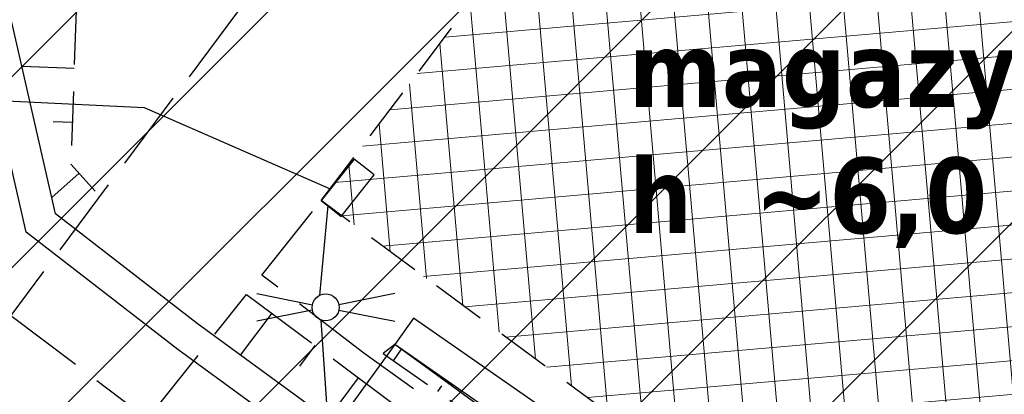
# Model space of a CAD drawing. Extents: x 4615668 to 9294084, y 5331114 to 10688993.
# Tile 54 of 181: x 4655642 to 4655660, y 5335046 to 5335053. Entities that reach past the tile are written whole.
import ezdxf

# ---------------------------------------------------------------- set-up
doc = ezdxf.new("R2010")
doc.units = 0
doc.header["$MEASUREMENT"] = 0
for name, pattern in [('CHODNIK', [2, 1.5, -0.5]), ('SKARPA1', [1.5, 1, -0.5]), ('WIATA', [1.5, 1, -0.5])]:
    doc.linetypes.add(name, pattern=pattern)
for name, color, linetype in [('13', 7, 'Continuous'), ('16', 7, 'Continuous'), ('21', 7, 'Continuous'), ('22', 7, 'Continuous'), ('45', 7, 'Continuous'), ('51', 7, 'Continuous'), ('MURY', 7, 'Continuous'), ('tpsa_stolarka', 4, 'Continuous')]:
    doc.layers.add(name, color=color, linetype=linetype)
doc.layers.add('hatch', color=253, linetype='Continuous', lineweight=0)
doc.layers.add('podkłady', color=250, linetype='Continuous', lineweight=15)
doc.styles.add('tomek14', font='ISOCP.shx', dxfattribs={"height": 14})

# ---------------------------------------------------------------- blocks, each defined once
blk = doc.blocks.new('SL')
at = {"layer": '22', "color": 1, "linetype": 'Continuous'}
for p, q in [((-1.272, 0.256), (-0.245, 0.05)), ((1.281, 0.256), (0.245, 0.048)), ((-0.246, -0.05), (-1.272, -0.255)), ((0.245, -0.048), (1.281, -0.256))]:
    blk.add_line(p, q, dxfattribs=at)
blk.add_circle((0, 0), 0.25, dxfattribs=at)
blk = doc.blocks.new('SK -I-')
at = {"layer": 'podkłady', "color": 0, "lineweight": 25, "ltscale": 2}
for p, q in [((-120, 120), (-120, -1274)), ((-120, -1274), (776.5, -1274))]:
    blk.add_line(p, q, dxfattribs=at)

msp = doc.modelspace()

# ---------------------------------------------------------------- hatches: boundary and pattern name
at = {"layer": 'hatch', "lineweight": 0}
h = msp.add_hatch(dxfattribs=at)
h.set_pattern_fill('ANSI31', color=160, scale=20)
h.set_pattern_definition([(45, (-11889.3875, -1756.1574), (-1.767766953, 1.767766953), [])])
h.paths.add_polyline_path([(4655585.345, 5335100.489), (4655609.825, 5335141.174), (4655724.52, 5335052.343), (4655757.949, 5335025.923), (4655741.269, 5335020.258), (4655716.277, 5335015.104), (4655702.906, 5335013.9), (4655672.968, 5335007.246), (4655662.829, 5335002.048), (4655641.397, 5335003.503), (4655600.675, 5335001.373), (4655590.095, 5334999.07), (4655563.772, 5335009.583), (4655603.239, 5335036.519), (4655603.01, 5335091.868)])
at = {"layer": 'hatch', "lineweight": 0, "ltscale": 40}
h = msp.add_hatch(dxfattribs=at)
h.set_pattern_fill('ANSI37', color=0, scale=5, angle=50)
h.set_pattern_definition([(95, (-11889.38753, -1756.1574), (-0.62262168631, -0.05447233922), []), (185, (-11889.38753, -1756.1574), (0.05447233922, -0.62262168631), [])])
h.paths.add_polyline_path([(4655657.147, 5335062.016), (4655673.392, 5335049.826), (4655663.758, 5335037.345), (4655647.558, 5335049.339)])

# ---------------------------------------------------------------- linework, layer by layer
at = {"layer": '13', "color": 132, "linetype": 'WIATA'}
msp.add_lwpolyline([(4655657.147, 5335062.016), (4655673.392, 5335049.826), (4655663.758, 5335037.345), (4655647.558, 5335049.339)], close=True, dxfattribs=at)
at = {"layer": '13', "color": 132, "linetype": 'Continuous'}
msp.add_lwpolyline([(4655648.168, 5335050.108), (4655647.558, 5335049.339), (4655647.928, 5335049.045), (4655648.538, 5335049.814)], close=True, dxfattribs=at)
at = {"layer": '16', "color": 7, "linetype": 'CHODNIK'}
msp.add_line((4655646.462, 5335047.96), (4655647.558, 5335049.339), dxfattribs=at)
for points in [[(4655651.992, 5335060.847), (4655641.812, 5335047.212), (4655644.345, 5335045.298), (4655646.178, 5335047.603)], [(4655663.905, 5335035.366), (4655657.38, 5335040.012), (4655648.345, 5335046.517), (4655646.462, 5335047.96)], [(4655646.178, 5335047.603), (4655659.663, 5335037.534), (4655663.58, 5335034.924)]]:
    msp.add_lwpolyline(points, dxfattribs=at)
at = {"layer": '21', "color": 1, "linetype": 'Continuous'}
msp.add_line((4655647.68, 5335049.249), (4655647.524, 5335047.583), dxfattribs=at)
for points in [[(4655640.968, 5335051.219), (4655644.28, 5335051.061), (4655647.724, 5335049.559)], [(4655647.55, 5335047.127), (4655647.701, 5335044.944), (4655657.718, 5335037.79), (4655659.552, 5335037.235), (4655663.39, 5335034.698), (4655666.562, 5335032.177), (4655669.567, 5335027.88), (4655669.953, 5335025.254), (4655664.331, 5335022.061), (4655664.068, 5335020.763), (4655664.926, 5335020.518)]]:
    msp.add_lwpolyline(points, dxfattribs=at)
at = {"layer": '45', "color": 219, "linetype": 'Continuous'}
msp.add_line((4655649.263, 5335047.165), (4655648.921, 5335046.673), dxfattribs=at)
for points in [[(4655636.198, 5335067.381), (4655638.323, 5335067.526), (4655647.061, 5335068.833), (4655653.766, 5335067.223), (4655663.923, 5335058.812), (4655674.432, 5335050.237), (4655668.756, 5335042.325), (4655664.112, 5335036.191), (4655655.13, 5335042.347), (4655648.921, 5335046.673)], [(4655638.433, 5335066.936), (4655647.035, 5335068.223), (4655653.49, 5335066.673), (4655663.541, 5335058.348), (4655673.616, 5335050.129), (4655668.272, 5335042.681), (4655663.98, 5335037.009), (4655655.472, 5335042.841), (4655649.263, 5335047.165)], [(4655635.909, 5335008.817), (4655641.263, 5335016.014), (4655643.326, 5335018.774), (4655657.06, 5335037.697), (4655644.904, 5335046.582), (4655642.101, 5335048.753), (4655640.127, 5335057.407), (4655637.824, 5335066.9)], [(4655636.391, 5335008.459), (4655641.743, 5335015.656), (4655643.81, 5335018.418), (4655657.896, 5335037.829), (4655645.264, 5335047.062), (4655642.639, 5335049.095), (4655640.711, 5335057.545), (4655638.433, 5335066.936)]]:
    msp.add_lwpolyline(points, dxfattribs=at)
at = {"layer": '51', "color": 3, "linetype": 'Continuous'}
for p, q in [((4655642.986, 5335051.786), (4655642.018, 5335051.818)), ((4655642.953, 5335050.786), (4655642.6, 5335050.798)), ((4655643.078, 5335049.844), (4655642.571, 5335049.393)), ((4655646.642, 5335047.257), (4655646.061, 5335046.479)), ((4655647.443, 5335046.659), (4655647.156, 5335046.274)), ((4655648.894, 5335046.374), (4655649.043, 5335046.588)), ((4655648.244, 5335046.06), (4655647.676, 5335045.299)), ((4655649.714, 5335045.802), (4655649.789, 5335045.909))]:
    msp.add_line(p, q, dxfattribs=at)
at = {"layer": '51', "color": 3, "linetype": 'SKARPA1'}
for points in [[(4655648.921, 5335046.673), (4655648.707, 5335046.505), (4655665.409, 5335034.833), (4655675.24, 5335050.291), (4655659.614, 5335063.176), (4655654.362, 5335067.745), (4655640.426, 5335072.356), (4655640.004, 5335072.256)], [(4655640.882, 5335056.795), (4655643.121, 5335055.855), (4655642.927, 5335050.014), (4655643.372, 5335049.513)]]:
    msp.add_lwpolyline(points, dxfattribs=at)

# ---------------------------------------------------------------- block references
at = {"layer": '22', "color": 1, "linetype": 'Continuous'}
msp.add_blockref('SL', (4655647.639, 5335047.361), dxfattribs=at)
at = {"layer": 'MURY', "lineweight": -3, "xscale": 0.009999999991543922, "yscale": 0.01000000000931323, "zscale": 0.01, "rotation": 233.9894746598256}
msp.add_blockref('SK -I-', (4655658.521, 5335038.212), dxfattribs=at)

# ---------------------------------------------------------------- texts
at = {"layer": 'tpsa_stolarka', "color": 0, "ltscale": 2.5, "insert": (4655653.249, 5335052.47), "char_height": 1.08, "width": 28.14975, "attachment_point": 1, "style": 'tomek14'}
msp.add_mtext('{\\fTahoma|b1|i0|c238|p34;\\H1.296296x;magazyn - drewniany \\Ph  ~6,0 m\\fTahoma|b0|i0|c238|p34;\\H0.771429x; }', dxfattribs=at)

doc.saveas('drawing.dxf')
